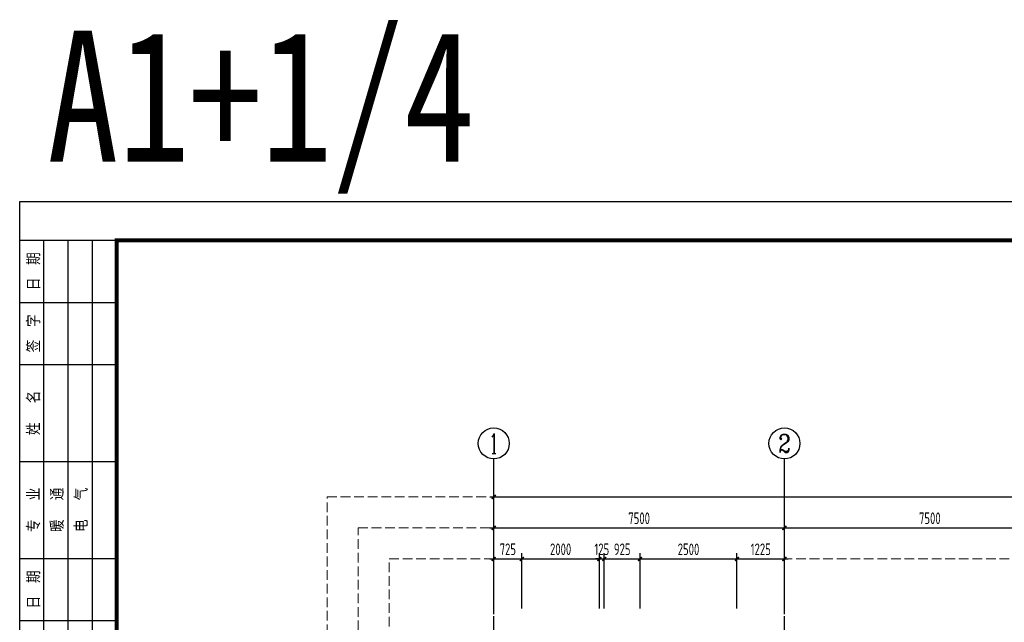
# Model space of a CAD drawing. Extents: x 200000 to 305984, y 78780 to 142866.
# Tile 8 of 25: x 200000 to 225402, y 127331 to 142866. Entities that reach past the tile are written whole.
import ezdxf
from ezdxf.enums import TextEntityAlignment as Align

# ---------------------------------------------------------------- set-up
doc = ezdxf.new("R2010")
doc.units = 0
doc.header["$LTSCALE"] = 1000
doc.linetypes.add('DASH', pattern=[0.35, 0.25, -0.1])
doc.linetypes.add('DOTE', pattern=[2.42, 2, -0.2, 0.02, -0.2])
doc.layers.get('0').update_dxf_attribs({"linetype": 'CONTINUOUS'})
doc.layers.get('Defpoints').update_dxf_attribs({"linetype": 'CONTINUOUS'})
doc.layers.add('A-ASIS', color=115, linetype='DASH', lineweight=0, plot=False)
for name, color, linetype in [('AXIS', 3, 'CONTINUOUS'), ('AXIS_TEXT', 7, 'CONTINUOUS'), ('H-图框', 4, 'CONTINUOUS'), ('S-DOTE', 253, 'DOTE'), ('S-PUB_DIM', 3, 'CONTINUOUS'), ('S-PUB_TITLE', 4, 'CONTINUOUS'), ('S-TEXT', 7, 'CONTINUOUS')]:
    doc.layers.add(name, color=color, linetype=linetype)
doc.styles.add('_TCH_AXIS', font='COMPLEX', dxfattribs={"bigfont": 'GBCBIG'})
doc.styles.add('COMPLEX', font='COMPLEX')
doc.styles.add('TSSD_DIMENSION_T3', font='tssdeng.shx', dxfattribs={"width": 0.7, "bigfont": 'Tssdchn.shx'})
doc.styles.add('宋体', font='txt', dxfattribs={"width": 0.8})
doc.styles.add('黑体', font='txt', dxfattribs={"width": 0.8, "height": 600})
doc.dimstyles.new('_TCH_ARCH&&100', dxfattribs={"dimtxt": 300, "dimasz": 100, "dimexe": 150, "dimexo": 200, "dimgap": 100, "dimtad": 1, "dimdec": 0, "dimzin": 0, "dimdsep": 46, "dimtxsty": 'TSSD_DIMENSION_T3', "dimblk": 'ARCHTICK', "dimcen": 0.09, "dimdle": 100, "dimclrt": 7, "dimazin": 2, "dimtfac": 1, "dimtdec": 0, "dimtix": 1, "dimtmove": 2, "dimatfit": 3, "dimfxl": 100, "dimtolj": 1, "dimtzin": 0, "dimarcsym": 0})
doc.dimstyles.new('TSSD_100_100&&100', dxfattribs={"dimtxt": 300, "dimasz": 100, "dimexe": 150, "dimexo": 200, "dimgap": 100, "dimtad": 1, "dimdec": 0, "dimzin": 0, "dimdsep": 46, "dimtxsty": 'TSSD_DIMENSION_T3', "dimblk": 'ARCHTICK', "dimcen": 0, "dimdle": 100, "dimclrt": 7, "dimadec": 0, "dimazin": 0, "dimtfac": 1, "dimtdec": 0, "dimtix": 1, "dimtmove": 2, "dimatfit": 3, "dimfxl": 10000, "dimtolj": 1, "dimtzin": 0, "dimarcsym": 0})

# ---------------------------------------------------------------- blocks, each defined once
blk = doc.blocks.new('_ArchTick')
at = {"color": 0, "linetype": 'ByBlock', "const_width": 0.4}
blk.add_lwpolyline([(-0.5, -0.5), (0.5, 0.5)], dxfattribs=at)
blk = doc.blocks.new('*D39')
at = {"layer": 'AXIS', "color": 0, "lineweight": -2, "transparency": 16777216}
for p, q in [((5700, 37190), (79550, 37190)), ((5800, 34315), (5800, 37340)), ((79450, 34315), (79450, 37340))]:
    blk.add_line(p, q, dxfattribs=at)
at = {"layer": 'Defpoints', "color": 0, "transparency": 16777216}
for p in [(79450, 37190), (5800, 34115), (79450, 34115)]:
    blk.add_point(p, dxfattribs=at)
at = {"layer": 'AXIS', "color": 0, "lineweight": -2, "transparency": 16777216, "xscale": 100, "yscale": 100, "zscale": 100, "rotation": 180}
blk.add_blockref('_ArchTick', (5800, 37190), dxfattribs=at)
at = {"layer": 'AXIS', "color": 0, "lineweight": -2, "transparency": 16777216, "xscale": 100, "yscale": 100, "zscale": 100}
blk.add_blockref('_ArchTick', (79450, 37190), dxfattribs=at)
at = {"layer": 'AXIS', "color": 7, "transparency": 16777216, "insert": (42625, 37440), "char_height": 300, "attachment_point": 5, "style": 'TSSD_DIMENSION_T3'}
blk.add_mtext('\\A1;73650', dxfattribs=at)
blk = doc.blocks.new('*D40')
at = {"layer": 'AXIS', "color": 0, "lineweight": -2, "transparency": 16777216}
for p, q in [((5700, 36390), (13400, 36390)), ((5800, 34315), (5800, 36540)), ((13300, 34315), (13300, 36540))]:
    blk.add_line(p, q, dxfattribs=at)
at = {"layer": 'Defpoints', "color": 0, "transparency": 16777216}
for p in [(13300, 36390), (5800, 34115), (13300, 34115)]:
    blk.add_point(p, dxfattribs=at)
at = {"layer": 'AXIS', "color": 0, "lineweight": -2, "transparency": 16777216, "xscale": 100, "yscale": 100, "zscale": 100, "rotation": 180}
blk.add_blockref('_ArchTick', (5800, 36390), dxfattribs=at)
at = {"layer": 'AXIS', "color": 0, "lineweight": -2, "transparency": 16777216, "xscale": 100, "yscale": 100, "zscale": 100}
blk.add_blockref('_ArchTick', (13300, 36390), dxfattribs=at)
at = {"layer": 'AXIS', "color": 7, "transparency": 16777216, "insert": (9550, 36640), "char_height": 300, "attachment_point": 5, "style": 'TSSD_DIMENSION_T3'}
blk.add_mtext('\\A1;7500', dxfattribs=at)
blk = doc.blocks.new('*D41')
at = {"layer": 'AXIS', "color": 0, "lineweight": -2, "transparency": 16777216}
for p, q in [((13200, 36390), (20900, 36390)), ((13300, 34315), (13300, 36540)), ((20800, 34315), (20800, 36540))]:
    blk.add_line(p, q, dxfattribs=at)
at = {"layer": 'Defpoints', "color": 0, "transparency": 16777216}
for p in [(20800, 36390), (13300, 34115), (20800, 34115)]:
    blk.add_point(p, dxfattribs=at)
at = {"layer": 'AXIS', "color": 0, "lineweight": -2, "transparency": 16777216, "xscale": 100, "yscale": 100, "zscale": 100, "rotation": 180}
blk.add_blockref('_ArchTick', (13300, 36390), dxfattribs=at)
at = {"layer": 'AXIS', "color": 0, "lineweight": -2, "transparency": 16777216, "xscale": 100, "yscale": 100, "zscale": 100}
blk.add_blockref('_ArchTick', (20800, 36390), dxfattribs=at)
at = {"layer": 'AXIS', "color": 7, "transparency": 16777216, "insert": (17050, 36640), "char_height": 300, "attachment_point": 5, "style": 'TSSD_DIMENSION_T3'}
blk.add_mtext('\\A1;7500', dxfattribs=at)
blk = doc.blocks.new('_AXISO')
blk.add_circle((0, 0), 0.5)
at = {"layer": 'AXIS_TEXT', "style": 'COMPLEX', "width": 1.041667}
blk.add_attdef('A', text='', height=0.56, dxfattribs=at).set_placement((-0.25, -0.28), (0.25, -0.28), align=Align.FIT)
blk = doc.blocks.new('会签栏')
at = {"layer": 'S-PUB_TITLE'}
for p, q in [((353298, -163828), (355798, -163828)), ((353298, -180228), (353298, -163828)), ((353923, -180228), (353923, -163828)), ((354548, -180228), (354548, -163828)), ((355173, -172028), (355173, -163828)), ((355798, -180228), (355798, -163828)), ((353298, -165428), (355798, -165428)), ((353298, -167028), (355798, -167028)), ((353298, -169528), (355798, -169528)), ((353298, -172028), (355798, -172028)), ((355173, -180228), (355173, -172028)), ((353298, -173628), (355798, -173628)), ((353298, -175228), (355798, -175228)), ((353298, -177728), (355798, -177728)), ((353298, -180228), (355798, -180228))]:
    blk.add_line(p, q, dxfattribs=at)
at = {"layer": 'S-PUB_TITLE', "style": '宋体', "width": 0.8}
for s, p in [('日  期', (353648, -164628)), ('签  字', (353648, -166228)), ('姓   名', (353648, -168278)), ('专   业', (353648, -170778)), ('暖   通', (354255, -170778)), ('电   气', (354877, -170778)), ('日  期', (353648, -172828)), ('签  字', (353648, -174428)), ('姓   名', (353648, -176478)), ('专   业', (353648, -178978)), ('建   筑', (354260, -178978)), ('结   构', (354883, -178978)), ('给 排 水', (355477, -178978))]:
    blk.add_text(s, height=300, rotation=90, dxfattribs=at).set_placement(p, align=Align.MIDDLE_CENTER)
blk = doc.blocks.new('*D67')
at = {"layer": 'Defpoints', "color": 0, "transparency": 16777216}
for p in [(3790, 32690), (3065, 31215), (3790, 31215)]:
    blk.add_point(p, dxfattribs=at)
at = {"layer": 'S-PUB_DIM', "color": 0, "lineweight": -2, "transparency": 16777216}
for p, q in [((3065, 31415), (3065, 32840)), ((3790, 31415), (3790, 32840)), ((2965, 32690), (3890, 32690))]:
    blk.add_line(p, q, dxfattribs=at)
at = {"layer": 'S-PUB_DIM', "color": 0, "lineweight": -2, "transparency": 16777216, "xscale": 100, "yscale": 100, "zscale": 100, "rotation": 180}
blk.add_blockref('_ArchTick', (3065, 32690), dxfattribs=at)
at = {"layer": 'S-PUB_DIM', "color": 0, "lineweight": -2, "transparency": 16777216, "xscale": 100, "yscale": 100, "zscale": 100}
blk.add_blockref('_ArchTick', (3790, 32690), dxfattribs=at)
at = {"layer": 'S-PUB_DIM', "color": 7, "transparency": 16777216, "insert": (3428, 32940), "char_height": 300, "attachment_point": 5, "style": 'TSSD_DIMENSION_T3'}
blk.add_mtext('\\A1;725', dxfattribs=at)
blk = doc.blocks.new('*D68')
at = {"layer": 'Defpoints', "color": 0, "transparency": 16777216}
for p in [(5790, 32690), (3790, 31215), (5790, 31215)]:
    blk.add_point(p, dxfattribs=at)
at = {"layer": 'S-PUB_DIM', "color": 0, "lineweight": -2, "transparency": 16777216}
for p, q in [((3790, 31415), (3790, 32840)), ((5790, 31415), (5790, 32840)), ((3690, 32690), (5890, 32690))]:
    blk.add_line(p, q, dxfattribs=at)
at = {"layer": 'S-PUB_DIM', "color": 0, "lineweight": -2, "transparency": 16777216, "xscale": 100, "yscale": 100, "zscale": 100, "rotation": 180}
blk.add_blockref('_ArchTick', (3790, 32690), dxfattribs=at)
at = {"layer": 'S-PUB_DIM', "color": 0, "lineweight": -2, "transparency": 16777216, "xscale": 100, "yscale": 100, "zscale": 100}
blk.add_blockref('_ArchTick', (5790, 32690), dxfattribs=at)
at = {"layer": 'S-PUB_DIM', "color": 7, "transparency": 16777216, "insert": (4790, 32940), "char_height": 300, "attachment_point": 5, "style": 'TSSD_DIMENSION_T3'}
blk.add_mtext('\\A1;2000', dxfattribs=at)
blk = doc.blocks.new('*D69')
at = {"layer": 'Defpoints', "color": 0, "transparency": 16777216}
for p in [(5915, 32690), (5790, 31215), (5915, 31215)]:
    blk.add_point(p, dxfattribs=at)
at = {"layer": 'S-PUB_DIM', "color": 0, "lineweight": -2, "transparency": 16777216}
for p, q in [((5790, 31415), (5790, 32840)), ((5915, 31415), (5915, 32840)), ((5790, 32690), (5690, 32690)), ((5790, 32690), (5915, 32690)), ((5915, 32690), (6015, 32690))]:
    blk.add_line(p, q, dxfattribs=at)
at = {"layer": 'S-PUB_DIM', "color": 0, "lineweight": -2, "transparency": 16777216, "xscale": 100, "yscale": 100, "zscale": 100}
blk.add_blockref('_ArchTick', (5790, 32690), dxfattribs=at)
at = {"layer": 'S-PUB_DIM', "color": 0, "lineweight": -2, "transparency": 16777216, "xscale": 100, "yscale": 100, "zscale": 100, "rotation": 180}
blk.add_blockref('_ArchTick', (5915, 32690), dxfattribs=at)
at = {"layer": 'S-PUB_DIM', "color": 7, "transparency": 16777216, "insert": (5853, 32940), "char_height": 300, "attachment_point": 5, "style": 'TSSD_DIMENSION_T3'}
blk.add_mtext('\\A1;125', dxfattribs=at)
blk = doc.blocks.new('*D70')
at = {"layer": 'Defpoints', "color": 0, "transparency": 16777216}
for p in [(6840, 32690), (5915, 31215), (6840, 31215)]:
    blk.add_point(p, dxfattribs=at)
at = {"layer": 'S-PUB_DIM', "color": 0, "lineweight": -2, "transparency": 16777216}
for p, q in [((5915, 31415), (5915, 32840)), ((6840, 31415), (6840, 32840)), ((5815, 32690), (6940, 32690))]:
    blk.add_line(p, q, dxfattribs=at)
at = {"layer": 'S-PUB_DIM', "color": 0, "lineweight": -2, "transparency": 16777216, "xscale": 100, "yscale": 100, "zscale": 100, "rotation": 180}
blk.add_blockref('_ArchTick', (5915, 32690), dxfattribs=at)
at = {"layer": 'S-PUB_DIM', "color": 0, "lineweight": -2, "transparency": 16777216, "xscale": 100, "yscale": 100, "zscale": 100}
blk.add_blockref('_ArchTick', (6840, 32690), dxfattribs=at)
at = {"layer": 'S-PUB_DIM', "color": 7, "transparency": 16777216, "insert": (6378, 32940), "char_height": 300, "attachment_point": 5, "style": 'TSSD_DIMENSION_T3'}
blk.add_mtext('\\A1;925', dxfattribs=at)
blk = doc.blocks.new('*D71')
at = {"layer": 'Defpoints', "color": 0, "transparency": 16777216}
for p in [(9340, 32690), (6840, 31215), (9340, 31215)]:
    blk.add_point(p, dxfattribs=at)
at = {"layer": 'S-PUB_DIM', "color": 0, "lineweight": -2, "transparency": 16777216}
for p, q in [((6840, 31415), (6840, 32840)), ((9340, 31415), (9340, 32840)), ((6740, 32690), (9440, 32690))]:
    blk.add_line(p, q, dxfattribs=at)
at = {"layer": 'S-PUB_DIM', "color": 0, "lineweight": -2, "transparency": 16777216, "xscale": 100, "yscale": 100, "zscale": 100, "rotation": 180}
blk.add_blockref('_ArchTick', (6840, 32690), dxfattribs=at)
at = {"layer": 'S-PUB_DIM', "color": 0, "lineweight": -2, "transparency": 16777216, "xscale": 100, "yscale": 100, "zscale": 100}
blk.add_blockref('_ArchTick', (9340, 32690), dxfattribs=at)
at = {"layer": 'S-PUB_DIM', "color": 7, "transparency": 16777216, "insert": (8090, 32940), "char_height": 300, "attachment_point": 5, "style": 'TSSD_DIMENSION_T3'}
blk.add_mtext('\\A1;2500', dxfattribs=at)
blk = doc.blocks.new('*D72')
at = {"layer": 'Defpoints', "color": 0, "transparency": 16777216}
for p in [(10565, 32690), (9340, 31215), (10565, 31215)]:
    blk.add_point(p, dxfattribs=at)
at = {"layer": 'S-PUB_DIM', "color": 0, "lineweight": -2, "transparency": 16777216}
for p, q in [((9340, 31415), (9340, 32840)), ((10565, 31415), (10565, 32840)), ((9240, 32690), (10665, 32690))]:
    blk.add_line(p, q, dxfattribs=at)
at = {"layer": 'S-PUB_DIM', "color": 0, "lineweight": -2, "transparency": 16777216, "xscale": 100, "yscale": 100, "zscale": 100, "rotation": 180}
blk.add_blockref('_ArchTick', (9340, 32690), dxfattribs=at)
at = {"layer": 'S-PUB_DIM', "color": 0, "lineweight": -2, "transparency": 16777216, "xscale": 100, "yscale": 100, "zscale": 100}
blk.add_blockref('_ArchTick', (10565, 32690), dxfattribs=at)
at = {"layer": 'S-PUB_DIM', "color": 7, "transparency": 16777216, "insert": (9953, 32940), "char_height": 300, "attachment_point": 5, "style": 'TSSD_DIMENSION_T3'}
blk.add_mtext('\\A1;1225', dxfattribs=at)
blk = doc.blocks.new('A$C338D70EA')
at = {"layer": 'A-ASIS'}
for points in [[(83750, 1450), (1500, 1450), (1500, 37189.7), (83750, 37189.7)], [(82950, 2250), (2300, 2250), (2300, 36389.7), (82950, 36389.7)], [(82150, 3050), (3100, 3050), (3100, 35589.7), (82150, 35589.7)]]:
    blk.add_lwpolyline(points, close=True, dxfattribs=at)
at = {"layer": 'AXIS'}
for p, q in [((5800, 34169.7), (5800, 38169.7)), ((13300, 34169.7), (13300, 38169.7))]:
    blk.add_line(p, q, dxfattribs=at)
at = {"layer": 'S-DOTE', "linetype": 'DOTE'}
for p, q in [((5800, 2250), (5800, 34114.7)), ((13300, 2250), (13300, 34114.7))]:
    blk.add_line(p, q, dxfattribs=at)
at = {"layer": 'AXIS'}
ref = blk.add_blockref('_AXISO', (5800, 38569.7), dxfattribs=dict(at, xscale=800, yscale=800, zscale=800))
ref.add_attrib('A', '1', dxfattribs={"layer": 'AXIS_TEXT', "height": 514.7, "style": '_TCH_AXIS'}).set_placement((5689.7, 38312.4), (5910.3, 38312.4), align=Align.FIT)
ref = blk.add_blockref('_AXISO', (13300, 38569.7), dxfattribs=dict(at, xscale=800, yscale=800, zscale=800))
ref.add_attrib('A', '2', dxfattribs={"layer": 'AXIS_TEXT', "height": 465.9, "style": '_TCH_AXIS'}).set_placement((13144.7, 38336.8), (13455.3, 38336.8), align=Align.FIT)
for p1, p2, distance, picture, middle in [((5800, 34114.7), (79450, 34114.7), 3075, '*D39', (42625, 37439.7)), ((5800, 34114.7), (13300, 34114.7), 2275, '*D40', (9550, 36639.7)), ((13300, 34114.7), (20800, 34114.7), 2275, '*D41', (17050, 36639.7))]:
    dim = blk.add_aligned_dim(p1=p1, p2=p2, distance=distance, dimstyle='_TCH_ARCH&&100', dxfattribs=at)
    dim.commit()
    dim.dimension.update_dxf_attribs({"geometry": picture, "text_midpoint": middle})
blk = doc.blocks.new('A$C2D3F5EB5')
at = {"layer": 'S-PUB_DIM'}
for p1, p2, picture, middle in [((3065.4, 31214.7), (3790.4, 31214.7), '*D67', (3427.9, 32939.7)), ((3790.4, 31214.7), (5790.4, 31214.7), '*D68', (4790.4, 32939.7)), ((5790.4, 31214.7), (5915.4, 31214.7), '*D69', (5852.9, 32939.7)), ((5915.4, 31214.7), (6840.4, 31214.7), '*D70', (6377.9, 32939.7)), ((6840.4, 31214.7), (9340.4, 31214.7), '*D71', (8090.4, 32939.7)), ((9340.4, 31214.7), (10565.4, 31214.7), '*D72', (9952.9, 32939.7))]:
    dim = blk.add_aligned_dim(p1=p1, p2=p2, distance=1475, dimstyle='TSSD_100_100&&100', dxfattribs=at)
    dim.commit()
    dim.dimension.update_dxf_attribs({"geometry": picture, "text_midpoint": middle})

msp = doc.modelspace()

# ---------------------------------------------------------------- linework, layer by layer
at = {"layer": 'H-图框', "color": 3}
msp.add_lwpolyline([(200000, 78779.8), (200000, 138179.8), (305125, 138179.8), (305125, 78779.8)], close=True, dxfattribs=at)
at = {"layer": 'S-PUB_TITLE', "linetype": 'ByBlock', "const_width": 100}
msp.add_lwpolyline([(202500, 79779.8), (202500, 137179.8), (304125, 137179.8), (304125, 79779.8)], close=True, dxfattribs=at)

# ---------------------------------------------------------------- block references
at = {"layer": 'S-PUB_DIM'}
msp.add_blockref('A$C2D3F5EB5', (209165.3, 96273.3), dxfattribs=at)
at = {"layer": 'S-PUB_TITLE'}
msp.add_blockref('会签栏', (-153297.5, 301007.4), dxfattribs=at)
at = {"layer": 'S-TEXT', "linetype": 'ByBlock'}
msp.add_blockref('A$C338D70EA', (206430.6, 93373.3), dxfattribs=at)

# ---------------------------------------------------------------- texts
at = {"layer": 'S-TEXT', "style": '黑体', "width": 0.8}
msp.add_text('A1+1/4', height=3379.75, dxfattribs=at).set_placement((200709.4, 139204.9))

doc.saveas('drawing.dxf')
